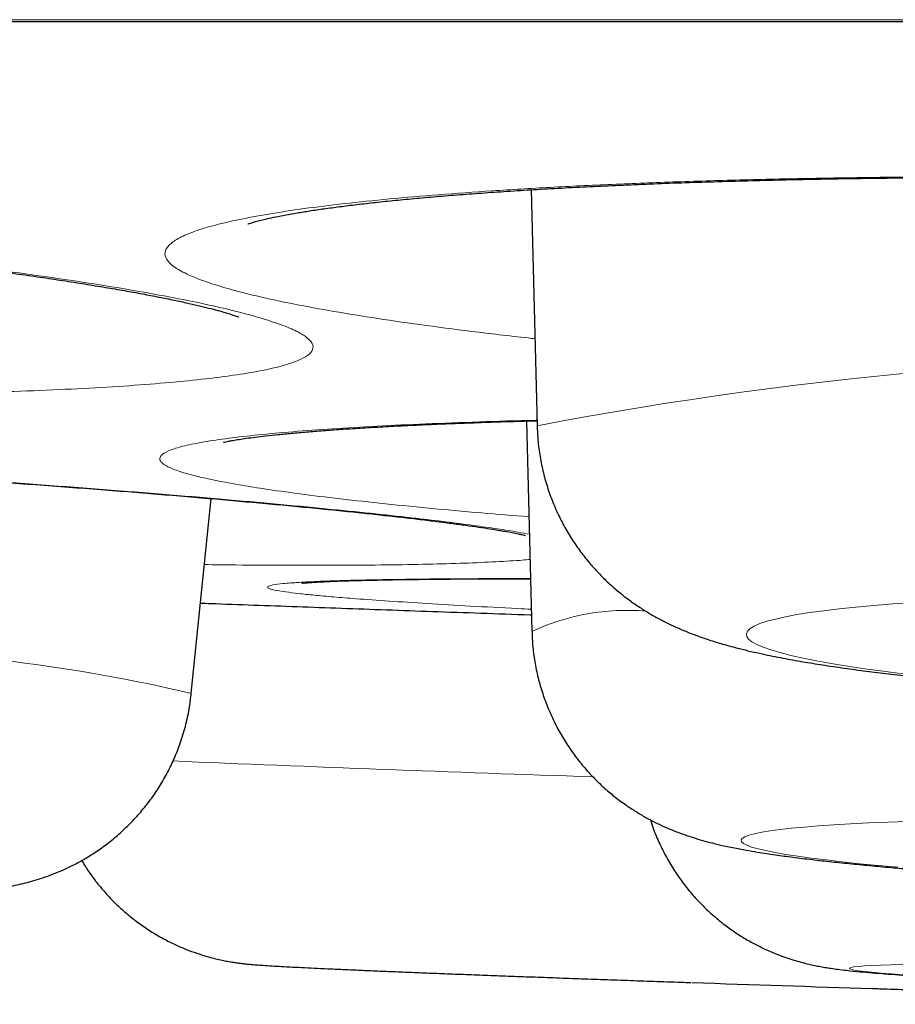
# Model space of a CAD drawing. Header units: millimetres. Extents: x 8 to 315, y 12 to 486.
# Tile 13 of 256: x 165.6 to 166.83, y 185.07 to 186.44. Entities that reach past the tile are written whole.
import ezdxf

# ---------------------------------------------------------------- set-up
doc = ezdxf.new("R2010")
doc.units = ezdxf.units.MM

msp = doc.modelspace()

# ---------------------------------------------------------------- linework, layer by layer
at = {"color": 252, "linetype": 'Continuous', "lineweight": 0}
msp.add_line((154.2591, 186.4406), (187.6547, 186.4406), dxfattribs=at)
at = {"color": 7, "linetype": 'Continuous', "lineweight": 30}
for p, q in [((154.2894, 186.4383), (187.6243, 186.4383)), ((166.3175, 186.2034), (166.326, 185.8739)), ((166.3112, 185.8807), (166.3188, 185.5873)), ((165.8434, 185.5007), (165.8709, 185.7725))]:
    msp.add_line(p, q, dxfattribs=at)
at = {"color": 252, "linetype": 'Continuous', "lineweight": 0, "flags": 128}
for points in [[(166.8509, 185.6276), (166.8226, 185.6256), (166.7959, 185.6235), (166.7709, 185.6212), (166.7475, 185.6187), (166.726, 185.6161), (166.7063, 185.6134), (166.6885, 185.6106), (166.6726, 185.6076), (166.6586, 185.6045), (166.6467, 185.6013), (166.6368, 185.598), (166.629, 185.5946), (166.6232, 185.5911), (166.6196, 185.5876), (166.618, 185.584), (166.6185, 185.5803), (166.6211, 185.5766), (166.6259, 185.5728), (166.6327, 185.569), (166.6415, 185.5652), (166.6524, 185.5614), (166.6654, 185.5576), (166.6803, 185.5537), (166.6971, 185.5499), (166.7159, 185.5461), (166.7365, 185.5424), (166.759, 185.5387), (166.7832, 185.535), (166.8091, 185.5315), (166.8366, 185.5279)], [(166.8437, 185.322), (166.8154, 185.321), (166.7886, 185.3199), (166.7636, 185.3187), (166.7403, 185.3173), (166.7187, 185.3159), (166.699, 185.3143), (166.6812, 185.3126), (166.6653, 185.3109), (166.6514, 185.309), (166.6395, 185.3071), (166.6296, 185.305), (166.6217, 185.3029), (166.616, 185.3008), (166.6123, 185.2985), (166.6107, 185.2962), (166.6112, 185.2938), (166.6139, 185.2914), (166.6186, 185.2889), (166.6254, 185.2864), (166.6343, 185.2839), (166.6452, 185.2813), (166.6581, 185.2788), (166.673, 185.2761), (166.6899, 185.2735), (166.7086, 185.2709), (166.7293, 185.2683), (166.7517, 185.2657), (166.7759, 185.2631), (166.8018, 185.2606), (166.8293, 185.2581)], [(166.8366, 185.1224), (166.8202, 185.122), (166.8058, 185.1215), (166.7933, 185.121), (166.7829, 185.1205), (166.7745, 185.1198), (166.7682, 185.1191), (166.764, 185.1184), (166.7619, 185.1176), (166.7619, 185.1167), (166.7639, 185.1158), (166.7681, 185.1148), (166.7744, 185.1138), (166.7827, 185.1127), (166.7931, 185.1116), (166.8055, 185.1105), (166.8199, 185.1093), (166.8362, 185.1081)]]:
    msp.add_lwpolyline(points, dxfattribs=at)
at = {"color": 252, "linetype": 'Continuous', "lineweight": 0}
for centre, radius, start, end in [((167.3435, 180.5695), 5.4012, 76.0861, 100.8586), ((166.451, 185.3043), 0.3123, 85.201, 115.0489), ((165.3234, 183.3106), 2.2509, 76.6423, 89.4867), ((168.7427, 254.9072), 69.5623, 267.589457, 268.073197)]:
    msp.add_arc(centre, radius, start, end, dxfattribs=at)
at = {"color": 7, "linetype": 'Continuous', "lineweight": 30}
msp.add_arc((170.398, 298.1498), 113.1182, 268.046684, 268.174292, dxfattribs=at)
for points, knots in [([(162.7564, 186.1869), (162.7564, 186.1869), (162.7562, 186.1868), (162.7572, 186.1871), (162.7597, 186.1878), (162.7642, 186.1889), (162.7706, 186.1903), (162.779, 186.1919), (162.7896, 186.1937), (162.8023, 186.1957), (162.8171, 186.1977), (162.834, 186.1997), (162.8529, 186.2018), (162.8738, 186.2038), (162.8969, 186.2058), (162.9219, 186.2077), (162.9489, 186.2095), (162.9778, 186.2112), (163.0084, 186.2128), (163.0407, 186.2143), (163.0746, 186.2157), (163.11, 186.2169), (163.1468, 186.2179), (163.1848, 186.2188), (163.2243, 186.2195), (163.2651, 186.2201), (163.3075, 186.2205), (163.3512, 186.2207), (163.3962, 186.2208), (163.4424, 186.2208), (163.4897, 186.2205), (163.5379, 186.2201), (163.5869, 186.2195), (163.6367, 186.2188), (163.687, 186.2179), (163.7381, 186.2168), (163.79, 186.2156), (163.8428, 186.2142), (163.8963, 186.2126), (163.9502, 186.2109), (164.0044, 186.209), (164.0588, 186.207), (164.1136, 186.2048), (164.1688, 186.2025), (164.2241, 186.2), (164.2797, 186.1974), (164.3354, 186.1946), (164.391, 186.1917), (164.4465, 186.1887), (164.502, 186.1855), (164.5573, 186.1822), (164.6122, 186.1788), (164.6666, 186.1752), (164.7207, 186.1716), (164.7744, 186.1678), (164.8277, 186.1639), (164.8804, 186.1599), (164.9231, 186.1566), (164.9574, 186.1538), (164.9913, 186.151), (165.0338, 186.1474), (165.0834, 186.1431), (165.1321, 186.1387), (165.1798, 186.1342), (165.2267, 186.1297), (165.2726, 186.1251), (165.3174, 186.1204), (165.3611, 186.1157), (165.4036, 186.1109), (165.4448, 186.1061), (165.4845, 186.1013), (165.5227, 186.0965), (165.5595, 186.0917), (165.5948, 186.0869), (165.6285, 186.0821), (165.6606, 186.0773), (165.6913, 186.0725), (165.7201, 186.0678), (165.7471, 186.0632), (165.7723, 186.0587), (165.7957, 186.0542), (165.8171, 186.0499), (165.8362, 186.0458), (165.8531, 186.0419), (165.8678, 186.0383), (165.8805, 186.035), (165.891, 186.032), (165.8989, 186.0295), (165.9046, 186.0276), (165.9081, 186.0263), (165.9099, 186.0255), (165.9099, 186.0255), (165.9099, 186.0255)], [0, 0, 0, 0, 0.000256, 0.007502, 0.014804, 0.022741, 0.031272, 0.040363, 0.049955, 0.059972, 0.070328, 0.080944, 0.091624, 0.102602, 0.113825, 0.125249, 0.136834, 0.148546, 0.160351, 0.17222, 0.184126, 0.196045, 0.207948, 0.219836, 0.231708, 0.243671, 0.255716, 0.267827, 0.279986, 0.292176, 0.304381, 0.316581, 0.328759, 0.340899, 0.352987, 0.365052, 0.377169, 0.389376, 0.401622, 0.413849, 0.425998, 0.438089, 0.450287, 0.462467, 0.474648, 0.486847, 0.499081, 0.511287, 0.523457, 0.535678, 0.547912, 0.560109, 0.572237, 0.584374, 0.596579, 0.608767, 0.62096, 0.633173, 0.638776, 0.645216, 0.657376, 0.669492, 0.681592, 0.693695, 0.705816, 0.717982, 0.730088, 0.742229, 0.754388, 0.766513, 0.77856, 0.790491, 0.802502, 0.814437, 0.826335, 0.838209, 0.850076, 0.861947, 0.873563, 0.885272, 0.896879, 0.908307, 0.919477, 0.930315, 0.940993, 0.951528, 0.961769, 0.971637, 0.980057, 0.987981, 0.995385, 1, 1, 1, 1]), ([(165.9224, 186.1557), (165.9224, 186.1557), (165.9223, 186.1557), (165.9241, 186.1563), (165.9276, 186.1574), (165.933, 186.159), (165.9404, 186.1609), (165.9498, 186.1631), (165.9614, 186.1656), (165.9751, 186.1683), (165.9909, 186.1711), (166.0087, 186.174), (166.0285, 186.1769), (166.0504, 186.1799), (166.0743, 186.1828), (166.1003, 186.1858), (166.1281, 186.1887), (166.1579, 186.1915), (166.1893, 186.1943), (166.2225, 186.1969), (166.2571, 186.1995), (166.2932, 186.2019), (166.3307, 186.2042), (166.3695, 186.2063), (166.4096, 186.2084), (166.4512, 186.2102), (166.4942, 186.212), (166.5386, 186.2136), (166.5842, 186.215), (166.631, 186.2163), (166.6788, 186.2175), (166.7276, 186.2184), (166.777, 186.2193), (166.8272, 186.2199), (166.878, 186.2204), (166.9295, 186.2207), (166.9818, 186.2208), (167.035, 186.2208), (167.0888, 186.2206), (167.1429, 186.2203), (167.1971, 186.2197), (167.2517, 186.2191), (167.3066, 186.2182), (167.3619, 186.2172), (167.4173, 186.216), (167.473, 186.2147), (167.5286, 186.2131), (167.5841, 186.2115), (167.6396, 186.2097), (167.6949, 186.2077), (167.75, 186.2055), (167.8046, 186.2033), (167.8588, 186.2008), (167.9126, 186.1983), (167.966, 186.1956), (168.0189, 186.1927), (168.0702, 186.1898), (168.1089, 186.1874), (168.1392, 186.1855), (168.1701, 186.1835), (168.2124, 186.1807), (168.2615, 186.1773), (168.3098, 186.1737), (168.357, 186.1701), (168.4034, 186.1663), (168.4488, 186.1624), (168.493, 186.1584), (168.5361, 186.1544), (168.578, 186.1502), (168.6185, 186.146), (168.6574, 186.1417), (168.6949, 186.1374), (168.7308, 186.133), (168.7653, 186.1286), (168.7981, 186.1242), (168.8294, 186.1197), (168.859, 186.1153), (168.8868, 186.1108), (168.9128, 186.1064), (168.9369, 186.1021), (168.9591, 186.0978), (168.9792, 186.0937), (168.9971, 186.0897), (169.0126, 186.086), (169.026, 186.0826), (169.0372, 186.0794), (169.0463, 186.0767), (169.0529, 186.0745), (169.0572, 186.0728), (169.0595, 186.0719), (169.0604, 186.0715), (169.0602, 186.0716), (169.0602, 186.0716)], [0, 0, 0, 0, 0.003844, 0.011387, 0.019045, 0.027309, 0.036135, 0.045483, 0.055292, 0.065485, 0.075988, 0.086645, 0.09744, 0.108516, 0.119825, 0.131327, 0.142983, 0.154761, 0.166627, 0.178554, 0.190515, 0.202485, 0.214437, 0.226366, 0.238306, 0.250344, 0.262463, 0.274646, 0.286875, 0.299134, 0.311405, 0.323668, 0.335905, 0.348102, 0.360249, 0.372391, 0.384599, 0.396887, 0.409204, 0.421488, 0.433685, 0.445845, 0.458107, 0.470355, 0.482609, 0.494884, 0.507196, 0.519445, 0.531699, 0.543996, 0.556295, 0.568548, 0.580727, 0.592961, 0.605227, 0.61748, 0.629742, 0.641355, 0.645027, 0.651502, 0.663723, 0.675899, 0.688057, 0.700217, 0.712395, 0.724616, 0.736771, 0.748964, 0.761171, 0.773336, 0.785417, 0.797374, 0.809415, 0.821366, 0.833272, 0.845148, 0.857005, 0.868857, 0.880429, 0.892091, 0.903629, 0.914961, 0.926005, 0.93668, 0.947148, 0.957463, 0.96745, 0.977036, 0.985167, 0.992819, 0.999983, 1, 1, 1, 1]), ([(165.8881, 185.851), (165.8881, 185.851), (165.8879, 185.8509), (165.8888, 185.8511), (165.8911, 185.8517), (165.8954, 185.8526), (165.9016, 185.8537), (165.9099, 185.8551), (165.9202, 185.8567), (165.9328, 185.8583), (165.9475, 185.8601), (165.9643, 185.8619), (165.9833, 185.8638), (166.0043, 185.8656), (166.0273, 185.8674), (166.0521, 185.8692), (166.0788, 185.8709), (166.1073, 185.8726), (166.1374, 185.8742), (166.1693, 185.8757), (166.2028, 185.8771), (166.238, 185.8784), (166.2748, 185.8797), (166.304, 185.8806), (166.3215, 185.881), (166.3258, 185.8811)], [0, 0, 0, 0, 0.000188, 0.030409, 0.063272, 0.098812, 0.136964, 0.177568, 0.220396, 0.26518, 0.31164, 0.359515, 0.408571, 0.458611, 0.509406, 0.560608, 0.612408, 0.664453, 0.716772, 0.769409, 0.82243, 0.875797, 0.929036, 0.982692, 1, 1, 1, 1]), ([(166.3262, 185.8738), (166.3263, 185.8684), (166.3267, 185.855), (166.3294, 185.8341), (166.3338, 185.8112), (166.34, 185.7889), (166.3477, 185.7675), (166.3568, 185.747), (166.3672, 185.7275), (166.3788, 185.7091), (166.3913, 185.692), (166.4046, 185.6761), (166.4184, 185.6615), (166.4327, 185.6483), (166.4471, 185.6364), (166.4616, 185.6258), (166.476, 185.6163), (166.4903, 185.6078), (166.5047, 185.6002), (166.5191, 185.5934), (166.534, 185.587), (166.5496, 185.5809), (166.5667, 185.575), (166.5865, 185.569), (166.611, 185.5624), (166.6387, 185.556), (166.6681, 185.55), (166.6961, 185.545), (166.7246, 185.5404), (166.7541, 185.536), (166.7849, 185.5318), (166.8163, 185.5279), (166.8484, 185.5242), (166.8813, 185.5207), (166.915, 185.5173), (166.9496, 185.5141), (166.9851, 185.511), (167.0213, 185.5081), (167.0583, 185.5053), (167.0961, 185.5027), (167.1345, 185.5002), (167.1735, 185.4978), (167.213, 185.4956), (167.2531, 185.4936), (167.2935, 185.4917), (167.3343, 185.49), (167.3753, 185.4884), (167.4166, 185.487), (167.4504, 185.4859), (167.4704, 185.4854), (167.4766, 185.4852)], [0, 0, 0, 0, 0.010209, 0.024931, 0.0395, 0.053924, 0.06821, 0.082361, 0.096375, 0.110247, 0.12397, 0.137533, 0.150925, 0.164147, 0.177225, 0.19022, 0.203246, 0.216421, 0.229952, 0.244115, 0.259267, 0.275892, 0.294696, 0.316811, 0.34432, 0.381102, 0.413044, 0.442359, 0.470102, 0.499337, 0.527435, 0.554771, 0.581578, 0.608001, 0.634136, 0.660048, 0.685785, 0.711382, 0.736866, 0.762258, 0.787575, 0.812831, 0.838035, 0.863199, 0.888329, 0.913433, 0.938517, 0.963586, 0.988646, 1, 1, 1, 1]), ([(165.479, 185.8025), (165.4947, 185.8014), (165.5268, 185.7992), (165.5741, 185.7958), (165.6211, 185.7924), (165.6671, 185.789), (165.7117, 185.7856), (165.755, 185.7822), (165.797, 185.7788), (165.8378, 185.7754), (165.8774, 185.772), (165.9156, 185.7686), (165.9525, 185.7653), (165.9879, 185.762), (166.0217, 185.7587), (166.054, 185.7555), (166.0847, 185.7523), (166.1137, 185.7491), (166.1408, 185.7461), (166.1661, 185.7431), (166.1897, 185.7402), (166.2114, 185.7374), (166.2311, 185.7346), (166.2488, 185.7321), (166.2627, 185.7299), (166.2731, 185.7282), (166.2823, 185.7266), (166.2914, 185.725), (166.2993, 185.7234), (166.3048, 185.7222), (166.3082, 185.7214), (166.3098, 185.7209), (166.3097, 185.721), (166.3096, 185.721)], [0, 0, 0, 0, 0.035092, 0.071327, 0.107736, 0.144166, 0.18042, 0.216359, 0.252252, 0.28835, 0.324378, 0.360392, 0.396443, 0.432564, 0.468339, 0.504179, 0.540032, 0.575728, 0.611125, 0.6461, 0.681227, 0.716012, 0.750438, 0.784476, 0.818066, 0.839687, 0.858703, 0.889964, 0.920041, 0.94533, 0.968808, 0.990356, 1, 1, 1, 1]), ([(165.9975, 185.6545), (165.9976, 185.6545), (165.9978, 185.6545), (166, 185.6548), (166.0039, 185.6551), (166.0099, 185.6555), (166.0179, 185.656), (166.0281, 185.6566), (166.0404, 185.6571), (166.0549, 185.6577), (166.0715, 185.6582), (166.0901, 185.6586), (166.1107, 185.6591), (166.1333, 185.6595), (166.1577, 185.6598), (166.1838, 185.6601), (166.2117, 185.6604), (166.2411, 185.6605), (166.2723, 185.6607), (166.2976, 185.6607), (166.3129, 185.6607), (166.3169, 185.6607)], [0, 0, 0, 0, 0.029213, 0.066709, 0.108551, 0.154504, 0.2041, 0.256739, 0.311799, 0.368725, 0.427066, 0.486479, 0.546713, 0.607589, 0.668982, 0.730735, 0.792507, 0.854456, 0.916457, 0.978572, 1, 1, 1, 1]), ([(166.3182, 185.6099), (166.3175, 185.6099), (166.2937, 185.6107), (166.2475, 185.6123), (166.1807, 185.6146), (166.1158, 185.6169), (166.0528, 185.6191), (165.9909, 185.6214), (165.93, 185.6236), (165.885, 185.6252), (165.8608, 185.6261), (165.8561, 185.6263)], [0, 0, 0, 0, 0.00396, 0.144117, 0.284273, 0.419504, 0.554735, 0.690905, 0.827075, 0.966207, 1, 1, 1, 1]), ([(166.319, 185.5872), (166.3191, 185.5829), (166.3193, 185.5707), (166.3216, 185.551), (166.3258, 185.5281), (166.3318, 185.506), (166.3392, 185.4846), (166.3482, 185.4641), (166.3584, 185.4445), (166.3698, 185.4261), (166.3823, 185.4088), (166.3956, 185.3928), (166.4096, 185.3782), (166.424, 185.3649), (166.4386, 185.3531), (166.4531, 185.3427), (166.4673, 185.3336), (166.481, 185.3257), (166.4943, 185.319), (166.5072, 185.3131), (166.5197, 185.308), (166.532, 185.3034), (166.5445, 185.2993), (166.5575, 185.2954), (166.5716, 185.2917), (166.5881, 185.2878), (166.6099, 185.2834), (166.6345, 185.2791), (166.661, 185.2751), (166.6863, 185.2717), (166.7126, 185.2685), (166.7402, 185.2655), (166.7684, 185.2626), (166.7973, 185.2598), (166.8272, 185.2572), (166.8581, 185.2547), (166.8899, 185.2522), (166.9228, 185.2498), (166.9566, 185.2475), (166.9914, 185.2452), (167.027, 185.2431), (167.0635, 185.241), (167.1007, 185.239), (167.1386, 185.2371), (167.1772, 185.2352), (167.2163, 185.2335), (167.2559, 185.2318), (167.296, 185.2302), (167.3364, 185.2288), (167.377, 185.2274), (167.4178, 185.2261), (167.4486, 185.2252), (167.4658, 185.2248), (167.4693, 185.2247)], [0, 0, 0, 0, 0.007868, 0.022141, 0.036251, 0.050205, 0.064006, 0.077653, 0.091143, 0.10447, 0.11762, 0.130573, 0.143299, 0.155758, 0.167908, 0.179725, 0.19122, 0.202465, 0.213597, 0.224813, 0.236294, 0.248343, 0.261338, 0.27578, 0.292401, 0.312427, 0.338374, 0.376988, 0.407011, 0.434838, 0.464258, 0.492112, 0.519028, 0.545345, 0.571251, 0.596861, 0.622249, 0.647467, 0.672552, 0.697531, 0.722426, 0.747251, 0.77202, 0.796743, 0.821427, 0.846081, 0.870708, 0.895316, 0.919907, 0.944486, 0.969056, 0.993621, 1, 1, 1, 1]), ([(163.5325, 185.5681), (163.5327, 185.5668), (163.5338, 185.5578), (163.5375, 185.5415), (163.5436, 185.5196), (163.5515, 185.4986), (163.5606, 185.4784), (163.5711, 185.4592), (163.5828, 185.4411), (163.5954, 185.4242), (163.609, 185.4086), (163.6231, 185.3942), (163.6377, 185.3813), (163.6524, 185.3698), (163.6669, 185.3598), (163.681, 185.3511), (163.6944, 185.3438), (163.7071, 185.3377), (163.7191, 185.3324), (163.7304, 185.328), (163.7413, 185.3242), (163.7519, 185.3208), (163.7626, 185.3177), (163.7737, 185.3149), (163.786, 185.312), (163.8007, 185.309), (163.8191, 185.3057), (163.8402, 185.3023), (163.8627, 185.2992), (163.8853, 185.2962), (163.9091, 185.2934), (163.9344, 185.2906), (163.9605, 185.2879), (163.9875, 185.2852), (164.0157, 185.2826), (164.0449, 185.28), (164.0752, 185.2774), (164.1067, 185.2748), (164.1392, 185.2722), (164.1727, 185.2696), (164.2071, 185.2671), (164.2425, 185.2646), (164.2788, 185.2621), (164.3158, 185.2596), (164.3535, 185.2572), (164.3919, 185.2548), (164.4308, 185.2525), (164.4702, 185.2502), (164.5101, 185.2479), (164.5502, 185.2458), (164.5906, 185.2436), (164.6312, 185.2416), (164.6718, 185.2396), (164.7125, 185.2377), (164.7531, 185.2358), (164.7935, 185.234), (164.8336, 185.2324), (164.8734, 185.2308), (164.9128, 185.2293), (164.9518, 185.2279), (164.9901, 185.2266), (165.0278, 185.2254), (165.0648, 185.2243), (165.101, 185.2233), (165.1364, 185.2224), (165.1708, 185.2216), (165.2042, 185.2209), (165.2366, 185.2204), (165.2679, 185.2199), (165.2981, 185.2196), (165.3271, 185.2194), (165.355, 185.2193), (165.3816, 185.2194), (165.4071, 185.2196), (165.4314, 185.2199), (165.4547, 185.2204), (165.4772, 185.2211), (165.4994, 185.222), (165.5224, 185.2233), (165.5438, 185.225), (165.5623, 185.227), (165.5764, 185.2291), (165.5882, 185.2311), (165.5997, 185.2334), (165.6114, 185.2361), (165.6235, 185.2394), (165.6363, 185.2434), (165.6498, 185.2482), (165.6642, 185.2542), (165.6795, 185.2614), (165.6955, 185.2702), (165.7119, 185.2805), (165.7284, 185.2925), (165.7446, 185.306), (165.7601, 185.3209), (165.7748, 185.3372), (165.7884, 185.3546), (165.8007, 185.3731), (165.8117, 185.3926), (165.8212, 185.4129), (165.8295, 185.4346), (165.8362, 185.4576), (165.841, 185.4799), (165.8426, 185.4944), (165.8433, 185.5007)], [0, 0, 0, 0, 0.0012595, 0.0082425, 0.015145, 0.0219676, 0.0287093, 0.0353677, 0.0419383, 0.0484139, 0.0547826, 0.0610264, 0.0671192, 0.0730273, 0.0787156, 0.084163, 0.0893802, 0.0944199, 0.0993741, 0.1043653, 0.1094946, 0.1149288, 0.120873, 0.1276012, 0.1355239, 0.1453689, 0.1588169, 0.175658, 0.190165, 0.2037032, 0.2180169, 0.2316612, 0.2449071, 0.2579007, 0.2707223, 0.2834208, 0.296028, 0.3085655, 0.3210489, 0.3334895, 0.3458958, 0.3582743, 0.3706302, 0.3829675, 0.3952895, 0.4075988, 0.4198979, 0.4321886, 0.4444726, 0.4567513, 0.469026, 0.4812981, 0.4935685, 0.5058384, 0.5181087, 0.5303803, 0.5426543, 0.5549318, 0.5672141, 0.5795025, 0.5917986, 0.6041041, 0.616421, 0.6287518, 0.6410992, 0.6534667, 0.6658586, 0.6782803, 0.6907385, 0.7032422, 0.7158031, 0.728437, 0.7411662, 0.7540224, 0.7670536, 0.7803352, 0.7939953, 0.8082749, 0.8237088, 0.8419072, 0.854412, 0.8621254, 0.8688746, 0.8748677, 0.8803817, 0.8856367, 0.8908152, 0.8960179, 0.9013733, 0.9069763, 0.9128679, 0.9190328, 0.9254168, 0.9319561, 0.9385981, 0.945306, 0.9520561, 0.9588337, 0.9656293, 0.9724374, 0.979254, 0.9867898, 0.9942398, 1, 1, 1, 1]), ([(166.4842, 185.3243), (166.4854, 185.3203), (166.4889, 185.3092), (166.4964, 185.2917), (166.5062, 185.272), (166.5175, 185.2533), (166.5298, 185.2357), (166.5431, 185.2193), (166.5573, 185.2042), (166.5722, 185.1903), (166.5875, 185.1778), (166.6031, 185.1667), (166.6186, 185.157), (166.6337, 185.1488), (166.648, 185.142), (166.6612, 185.1365), (166.6732, 185.1321), (166.6841, 185.1286), (166.6941, 185.1257), (166.7032, 185.1234), (166.7118, 185.1215), (166.72, 185.1198), (166.7283, 185.1184), (166.7369, 185.117), (166.7468, 185.1156), (166.7599, 185.1141), (166.7754, 185.1125), (166.7934, 185.1109), (166.8115, 185.1095), (166.8307, 185.1081), (166.8514, 185.1067), (166.8738, 185.1053), (166.8974, 185.104), (166.9222, 185.1026), (166.9482, 185.1013), (166.9756, 185.0999), (167.0042, 185.0986), (167.034, 185.0972), (167.065, 185.0959), (167.0972, 185.0946), (167.1304, 185.0932), (167.1646, 185.0919), (167.1997, 185.0906), (167.2357, 185.0893), (167.2725, 185.088), (167.3101, 185.0867), (167.3483, 185.0855), (167.387, 185.0842), (167.4263, 185.083), (167.4659, 185.0818), (167.5059, 185.0807), (167.5461, 185.0796), (167.5865, 185.0785), (167.6269, 185.0774), (167.6673, 185.0764), (167.7076, 185.0755), (167.7478, 185.0745), (167.7877, 185.0737), (167.8272, 185.0728), (167.8662, 185.072), (167.9048, 185.0713), (167.9428, 185.0706), (167.9801, 185.07), (168.0166, 185.0694), (168.0523, 185.0689), (168.0871, 185.0685), (168.1209, 185.0681), (168.1537, 185.0677), (168.1854, 185.0674), (168.2159, 185.0672), (168.2453, 185.0671), (168.2733, 185.067), (168.3001, 185.0669), (168.3255, 185.067), (168.3496, 185.0671), (168.3723, 185.0672), (168.3937, 185.0675), (168.4139, 185.0678), (168.4329, 185.0682), (168.4511, 185.0687), (168.4693, 185.0695), (168.4852, 185.0703), (168.4987, 185.0714), (168.5089, 185.0724), (168.5177, 185.0734), (168.5266, 185.0747), (168.5357, 185.0762), (168.5454, 185.0781), (168.5559, 185.0804), (168.5674, 185.0835), (168.5802, 185.0874), (168.5943, 185.0925), (168.6098, 185.099), (168.6264, 185.1071), (168.6436, 185.1168), (168.6608, 185.1283), (168.6777, 185.1413), (168.694, 185.1557), (168.7093, 185.1714), (168.7235, 185.1883), (168.7365, 185.2064), (168.7482, 185.2254), (168.7584, 185.2453), (168.7672, 185.2659), (168.7747, 185.2879), (168.7805, 185.3111), (168.7842, 185.332), (168.7852, 185.3449), (168.7856, 185.3497)], [0, 0, 0, 0, 0.003758, 0.010496, 0.017151, 0.02372, 0.030201, 0.036587, 0.042869, 0.049036, 0.055066, 0.060927, 0.066574, 0.071943, 0.076973, 0.08164, 0.085983, 0.090099, 0.09412, 0.098198, 0.102452, 0.107073, 0.112297, 0.118448, 0.126052, 0.136173, 0.152141, 0.16643, 0.179758, 0.192475, 0.205906, 0.218932, 0.23171, 0.244328, 0.256837, 0.269267, 0.28164, 0.293968, 0.306262, 0.31853, 0.330776, 0.343005, 0.355219, 0.367422, 0.379616, 0.391802, 0.403981, 0.416155, 0.428325, 0.440491, 0.452655, 0.464816, 0.476977, 0.489136, 0.501296, 0.513455, 0.525616, 0.537777, 0.549941, 0.562107, 0.574277, 0.586451, 0.59863, 0.610815, 0.623008, 0.63521, 0.647422, 0.659648, 0.67189, 0.684152, 0.696437, 0.708754, 0.721109, 0.733514, 0.745986, 0.758547, 0.771233, 0.784101, 0.79725, 0.810864, 0.825362, 0.842014, 0.852472, 0.859305, 0.865229, 0.870353, 0.874962, 0.879292, 0.883551, 0.887849, 0.892364, 0.897241, 0.902566, 0.908329, 0.914438, 0.92078, 0.927267, 0.933847, 0.940487, 0.947166, 0.953872, 0.960598, 0.967338, 0.974088, 0.980847, 0.988304, 0.995674, 1, 1, 1, 1]), ([(165.6904, 185.2676), (165.6936, 185.2623), (165.7007, 185.251), (165.7129, 185.2347), (165.7266, 185.2188), (165.7411, 185.2041), (165.7564, 185.1906), (165.7721, 185.1785), (165.7882, 185.1677), (165.8044, 185.1583), (165.8205, 185.1503), (165.836, 185.1436), (165.8504, 185.1383), (165.8634, 185.1342), (165.8746, 185.1312), (165.8842, 185.1289), (165.8923, 185.1273), (165.8993, 185.126), (165.9056, 185.1251), (165.9112, 185.1243), (165.9165, 185.1237), (165.9218, 185.1231), (165.9276, 185.1226), (165.9348, 185.122), (165.944, 185.1213), (165.9556, 185.1205), (165.9693, 185.1198), (165.9843, 185.119), (166.0011, 185.1181), (166.0192, 185.1172), (166.0387, 185.1164), (166.0596, 185.1154), (166.082, 185.1145), (166.1059, 185.1134), (166.1312, 185.1124), (166.1579, 185.1113), (166.1859, 185.1102), (166.2153, 185.1091), (166.2458, 185.1079), (166.2775, 185.1067), (166.3104, 185.1055), (166.3443, 185.1043), (166.3791, 185.103), (166.4148, 185.1017), (166.4514, 185.1004), (166.4887, 185.0991), (166.5184, 185.0981), (166.5358, 185.0975), (166.5404, 185.0974)], [0, 0, 0, 0, 0.01408, 0.030202, 0.046084, 0.061708, 0.077052, 0.092083, 0.106757, 0.121003, 0.134709, 0.147683, 0.159641, 0.170296, 0.179595, 0.187794, 0.195317, 0.202625, 0.210161, 0.21829, 0.227578, 0.238744, 0.25288, 0.272032, 0.301719, 0.337275, 0.36964, 0.404049, 0.436705, 0.468525, 0.499892, 0.530983, 0.561895, 0.592682, 0.623382, 0.654016, 0.684602, 0.715149, 0.745668, 0.776163, 0.806639, 0.8371, 0.867549, 0.897987, 0.928417, 0.95884, 0.989257, 1, 1, 1, 1]), ([(166.7945, 185.089), (166.7977, 185.0889), (166.8142, 185.0884), (166.8418, 185.0875), (166.8661, 185.0867), (166.8771, 185.0864)], [0, 0, 0, 0, 0.113231, 0.599676, 1, 1, 1, 1])]:
    msp.add_open_spline(points, degree=3, knots=knots, dxfattribs=at)
at = {"color": 252, "linetype": 'Continuous', "lineweight": 0}
for points, knots in [([(168.1436, 186.1864), (168.1085, 186.1885), (168.0382, 186.1928), (167.9293, 186.1985), (167.8185, 186.2037), (167.7063, 186.2083), (167.5933, 186.2123), (167.4798, 186.2155), (167.3662, 186.2182), (167.253, 186.2201), (167.141, 186.2214), (167.0308, 186.222), (166.9227, 186.2218), (166.817, 186.221), (166.7143, 186.2195), (166.6151, 186.2173), (166.5201, 186.2145), (166.4296, 186.211), (166.3437, 186.2068), (166.263, 186.202), (166.1879, 186.1966), (166.1187, 186.1906), (166.056, 186.1841), (165.9997, 186.1771), (165.9501, 186.1695), (165.9074, 186.1615), (165.872, 186.1532), (165.8442, 186.1444), (165.8238, 186.1352), (165.8108, 186.1258), (165.8055, 186.1161), (165.8078, 186.1062), (165.8179, 186.0962), (165.8356, 186.086), (165.8609, 186.0757), (165.8934, 186.0654), (165.9331, 186.0552), (165.9801, 186.045), (166.0341, 186.0349), (166.0946, 186.0249), (166.1613, 186.0152), (166.2344, 186.0057), (166.2886, 185.9992), (166.3197, 185.9959), (166.3228, 185.9956)], [0, 0, 0, 0, 0.02427, 0.048622, 0.073003, 0.097356, 0.121625, 0.145895, 0.170248, 0.194629, 0.218981, 0.243251, 0.267521, 0.291873, 0.316254, 0.340607, 0.364876, 0.389146, 0.413499, 0.437879, 0.462232, 0.486502, 0.510771, 0.535124, 0.559505, 0.583858, 0.608127, 0.632397, 0.65675, 0.68113, 0.705483, 0.729753, 0.754022, 0.778375, 0.802756, 0.827108, 0.851378, 0.875648, 0.9, 0.924381, 0.948734, 0.973004, 0.997273, 1, 1, 1, 1]), ([(165.4911, 185.9193), (165.5068, 185.9196), (165.5501, 185.9204), (165.6149, 185.9226), (165.6857, 185.9257), (165.75, 185.9294), (165.8079, 185.9338), (165.8589, 185.9388), (165.9031, 185.9444), (165.9402, 185.9505), (165.97, 185.9572), (165.9923, 185.9644), (166.0069, 185.9721), (166.0139, 185.9803), (166.0133, 185.9888), (166.0052, 185.9977), (165.9895, 186.0069), (165.966, 186.0164), (165.9351, 186.0262), (165.8969, 186.0362), (165.8517, 186.0463), (165.7997, 186.0565), (165.7408, 186.0668), (165.6755, 186.077), (165.604, 186.0873), (165.5269, 186.0975), (165.4444, 186.1075), (165.3568, 186.1174), (165.2644, 186.127), (165.1676, 186.1364), (165.0674, 186.1455), (164.9979, 186.1513), (164.9633, 186.1542)], [0, 0, 0, 0, 0.019302, 0.053156, 0.08705, 0.120904, 0.154643, 0.188382, 0.222236, 0.256129, 0.289983, 0.323722, 0.357461, 0.391315, 0.425209, 0.459063, 0.492802, 0.526541, 0.560395, 0.594288, 0.628142, 0.661881, 0.69562, 0.729474, 0.763368, 0.797222, 0.830961, 0.864692, 0.898538, 0.932423, 0.966269, 1, 1, 1, 1]), ([(166.3258, 185.8819), (166.3254, 185.8819), (166.2966, 185.8813), (166.2444, 185.8796), (166.1697, 185.8768), (166.1016, 185.8736), (166.0396, 185.8699), (165.9842, 185.8659), (165.9359, 185.8615), (165.8945, 185.8567), (165.8602, 185.8516), (165.8333, 185.8462), (165.8139, 185.8405), (165.8022, 185.8345), (165.7982, 185.8283), (165.8018, 185.8219), (165.8129, 185.8153), (165.8303, 185.8091), (165.8521, 185.8033), (165.8765, 185.7979), (165.9054, 185.7925), (165.9417, 185.7865), (165.987, 185.78), (166.0428, 185.773), (166.1051, 185.7661), (166.1737, 185.7592), (166.2432, 185.7528), (166.2924, 185.7489), (166.3147, 185.7471)], [0, 0, 0, 0, 0.000636, 0.042281, 0.084068, 0.125903, 0.16769, 0.209335, 0.25098, 0.292767, 0.334603, 0.37639, 0.418035, 0.45968, 0.501467, 0.543302, 0.585089, 0.626734, 0.659277, 0.691864, 0.724451, 0.756993, 0.798638, 0.840426, 0.882261, 0.924048, 0.965693, 1, 1, 1, 1]), ([(166.1569, 185.745), (166.1387, 185.7471), (166.1022, 185.7512), (166.039, 185.7576), (165.969, 185.7643), (165.8916, 185.7713), (165.8088, 185.7782), (165.7211, 185.7852), (165.6287, 185.7922), (165.5479, 185.7981), (165.4967, 185.8016), (165.479, 185.8028)], [0, 0, 0, 0, 0.111876, 0.223752, 0.342488, 0.46163, 0.580909, 0.700051, 0.818787, 0.937523, 1, 1, 1, 1]), ([(166.3153, 185.7228), (166.3102, 185.7237), (166.2974, 185.7262), (166.2708, 185.7303), (166.2374, 185.7351), (166.1997, 185.74), (166.1712, 185.7433), (166.1569, 185.745)], [0, 0, 0, 0, 0.141543, 0.356009, 0.570772, 0.785535, 1, 1, 1, 1]), ([(165.8616, 185.6804), (165.8762, 185.6802), (165.9183, 185.6797), (165.9819, 185.6794), (166.0524, 185.6794), (166.1165, 185.6799), (166.1744, 185.6809), (166.2256, 185.6823), (166.2694, 185.6843), (166.2996, 185.6861), (166.3126, 185.6873), (166.3162, 185.6877)], [0, 0, 0, 0, 0.067276, 0.193632, 0.319988, 0.446777, 0.573711, 0.700499, 0.826856, 0.953212, 1, 1, 1, 1]), ([(166.3169, 185.6609), (166.3036, 185.6609), (166.2665, 185.6609), (166.2123, 185.6607), (166.1543, 185.6601), (166.1034, 185.6594), (166.0594, 185.6584), (166.0224, 185.6571), (165.9927, 185.6556), (165.9705, 185.6539), (165.9561, 185.652), (165.9492, 185.6499), (165.95, 185.6475), (165.9583, 185.645), (165.973, 185.6425), (165.9924, 185.6401), (166.0147, 185.6377), (166.0415, 185.6353), (166.0755, 185.6326), (166.1185, 185.6295), (166.1717, 185.6261), (166.232, 185.6226), (166.2809, 185.6199), (166.3116, 185.6184), (166.318, 185.6181)], [0, 0, 0, 0, 0.028058, 0.078253, 0.128276, 0.1783, 0.228494, 0.278746, 0.328941, 0.378964, 0.428988, 0.479182, 0.529434, 0.579629, 0.629652, 0.668742, 0.707885, 0.747029, 0.786119, 0.836142, 0.886336, 0.936589, 0.986783, 1, 1, 1, 1])]:
    msp.add_open_spline(points, degree=3, knots=knots, dxfattribs=at)

doc.saveas('drawing.dxf')
